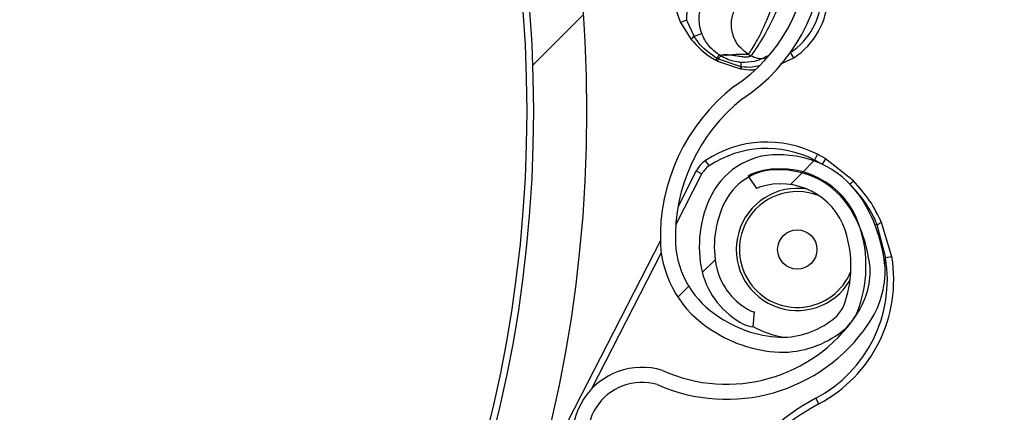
# Model space of a CAD drawing. Header units: inches. Extents: x 170 to 284, y 215 to 248.
# Tile 155 of 256: x 186.5348 to 186.6931, y 224.5971 to 224.6601. Entities that reach past the tile are written whole.
import ezdxf

# ---------------------------------------------------------------- set-up
doc = ezdxf.new("R2010")
doc.units = ezdxf.units.IN
doc.header["$LTSCALE"] = 0.25
doc.header["$MEASUREMENT"] = 0
doc.layers.add('ANNOTATIONS', color=1, linetype='Continuous')
doc.layers.add('RH BENCH MOUNT', color=7, linetype='Continuous')
doc.styles.add('ARIAL', font='arial.ttf', dxfattribs={"height": 0.09375})
doc.dimstyles.new('STANDARD$0', dxfattribs={"dimtxt": 0.09375, "dimasz": 0.09375, "dimexe": 0.03125, "dimexo": 0.046875, "dimgap": 0.09, "dimtad": 0, "dimtih": 1, "dimtoh": 1, "dimdec": 4, "dimzin": 0, "dimdsep": 46, "dimtxsty": 'ARIAL', "dimcen": 0.09, "dimadec": 0, "dimazin": 0, "dimtfac": 1, "dimtdec": 4, "dimtofl": 0, "dimtmove": 0, "dimatfit": 1, "dimfxl": 1, "dimtolj": 1, "dimtzin": 0, "dimarcsym": 0})
pattern_1 = [(45, (176.0482515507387, 218.320867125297), (-0.03026527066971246, 0.03026527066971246), [])]

# ---------------------------------------------------------------- blocks, each defined once
blk = doc.blocks.new('*D120')
at = {"layer": 'ANNOTATIONS', "color": 0, "lineweight": -2, "transparency": 16777216}
for p, q in [((185.9197219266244, 225.4792255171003), (185.9197219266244, 226.2131025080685)), ((187.1533699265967, 224.4696948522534), (187.1533699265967, 226.2131025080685)), ((186.0134719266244, 226.1818525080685), (186.226271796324, 226.1818525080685)), ((187.0596199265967, 226.1818525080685), (186.846820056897, 226.1818525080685))]:
    blk.add_line(p, q, dxfattribs=at)
at = {"layer": 'ANNOTATIONS', "color": 0, "transparency": 16777216}
for points in [[(186.0134719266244, 226.1974775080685), (186.0134719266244, 226.1662275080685), (185.9197219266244, 226.1818525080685)], [(187.0596199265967, 226.1974775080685), (187.0596199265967, 226.1662275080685), (187.1533699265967, 226.1818525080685)]]:
    blk.add_solid(points, dxfattribs=at)
at = {"layer": 'defpoints', "color": 0, "transparency": 16777216}
for p in [(187.1533699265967, 226.1818525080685), (185.9197219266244, 225.4323505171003), (187.1533699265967, 224.4228198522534)]:
    blk.add_point(p, dxfattribs=at)
at = {"layer": 'ANNOTATIONS', "color": 0, "transparency": 16777216, "insert": (186.5365459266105, 226.1818525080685), "char_height": 0.09375, "attachment_point": 5, "style": 'ARIAL'}
blk.add_mtext('\\A1;DIM "A"', dxfattribs=at)

msp = doc.modelspace()

# ---------------------------------------------------------------- hatches: boundary and pattern name
at = {"layer": 'RH BENCH MOUNT'}
h = msp.add_hatch(dxfattribs=at)
h.set_pattern_fill('ANSI31', color=256, scale=0.34241245, style=0)
h.set_pattern_definition(pattern_1)
edge = h.paths.add_edge_path(flags=0)
edge.add_line((186.4076545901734, 225.0520000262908), (186.0652421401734, 225.0520000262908))
edge.add_line((186.0652421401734, 225.0520000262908), (186.0652421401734, 225.0562801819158))
edge.add_line((186.0652421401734, 225.0562801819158), (186.4076545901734, 225.0562801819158))
edge.add_arc((186.4076545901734, 224.6453852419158), 0.4108949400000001, 269.9999999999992, 450, ccw=False)
edge.add_line((186.4076545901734, 224.2344903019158), (186.3348919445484, 224.2344903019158))
edge.add_line((186.3348919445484, 224.2344903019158), (186.3348919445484, 224.2387704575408))
edge.add_line((186.3348919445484, 224.2387704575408), (186.4076545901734, 224.2387704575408))
edge.add_arc((186.4076545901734, 224.6453852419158), 0.406614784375, 270, 450.0000000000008)
h = msp.add_hatch(dxfattribs=at)
h.set_pattern_fill('ANSI32', color=256, scale=0.34241245, angle=2.8e-322, style=0)
h.set_pattern_definition([(45, (176.0482515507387, 218.320867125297), (-0.09079581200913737, 0.09079581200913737), []), (45, (176.1087820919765, 218.320867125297), (-0.09079581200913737, 0.09079581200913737), [])])
edge = h.paths.add_edge_path(flags=0)
edge.add_arc((186.4076545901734, 224.6453852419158), 0.2182879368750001, 180, 540, ccw=False)
edge = h.paths.add_edge_path(flags=0)
edge.add_arc((186.4076545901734, 224.6453852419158), 0.2097276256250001, 180, 540, ccw=False)
h = msp.add_hatch(dxfattribs=at)
h.set_pattern_fill('ANSI31', color=256, scale=0.34241245, angle=2.8e-322, style=0)
h.set_pattern_definition(pattern_1)
edge = h.paths.add_edge_path(flags=0)
edge.add_arc((186.5959595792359, 224.8095885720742), 0.001712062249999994, 288.1322229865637, 310.3426432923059)
edge.add_line((186.5970678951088, 224.8082836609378), (186.5986306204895, 224.8064437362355))
edge.add_arc((186.5959595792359, 224.8095885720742), 0.004126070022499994, 288.1322229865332, 310.3426432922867, ccw=False)
edge.add_arc((186.5931889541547, 224.8180491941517), 0.01302879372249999, 239.6083903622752, 288.1322229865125, ccw=False)
edge.add_arc((186.5962436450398, 224.8223643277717), 0.01830194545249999, 198.1322229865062, 238.19359599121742, ccw=False)
edge.add_arc((186.5900283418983, 224.820328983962), 0.01176186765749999, 130.2730806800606, 198.1322229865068, ccw=False)
edge.add_arc((186.5932209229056, 224.8179515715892), 0.01566536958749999, 433.3892910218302, 493.5630227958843, ccw=False)
edge.add_arc((186.5907677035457, 224.8086089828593), 0.02532140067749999, 410.98647118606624, 434.1131563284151, ccw=False)
edge.add_arc((186.5965303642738, 224.8171977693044), 0.01504902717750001, 370.2879413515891, 407.4468726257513, ccw=False)
edge.add_arc((186.5843024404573, 224.8145986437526), 0.02754708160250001, 291.4407261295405, 371.0647967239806, ccw=False)
edge.add_arc((186.5986255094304, 224.7813129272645), 0.008748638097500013, 479.0908419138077, 626.0736552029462)
edge.add_arc((186.5991570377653, 224.7158754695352), 0.05672062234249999, 377.70285871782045, 451.14212272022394, ccw=False)
edge.add_arc((186.4490609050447, 224.6654619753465), 0.2150521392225, 361.5582505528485, 378.3382766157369, ccw=False)
edge.add_arc((186.635186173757, 224.6715385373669), 0.02884824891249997, 303.2910664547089, 359.5459797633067, ccw=False)
edge.add_arc((186.6686272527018, 224.6250930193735), 0.0284373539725, 488.2528168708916, 541.8512905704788)
edge.add_arc((186.6551243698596, 224.6250669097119), 0.01494630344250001, 183.423663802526, 238.6794151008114)
edge.add_arc((186.6578136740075, 224.6278572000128), 0.0187470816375, 236.0900975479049, 269.5718389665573)
edge.add_arc((186.6572010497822, 224.6225762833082), 0.0134739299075, 272.0097804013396, 310.4058687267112)
edge.add_arc((186.6618261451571, 224.6167046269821), 0.006011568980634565, 313.1147555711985, 333.8497966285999)
edge.add_arc((186.6502603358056, 224.6205556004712), 0.01816498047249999, 339.0314830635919, 378.1322229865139)
edge.add_arc((186.65712645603, 224.6228040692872), 0.01094007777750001, 378.1322229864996, 468.1322229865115)
edge.add_arc((186.6543025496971, 224.6314273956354), 0.001866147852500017, 468.1322229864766, 483.774469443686)
edge.add_line((186.6532651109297, 224.6329785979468), (186.6519231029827, 224.634985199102))
edge.add_arc((186.6543025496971, 224.6314273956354), 0.004280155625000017, 468.13222298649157, 483.7744694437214, ccw=False)
edge.add_arc((186.65712645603, 224.6228040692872), 0.01335408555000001, 378.1322229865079, 468.13222298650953, ccw=False)
edge.add_arc((186.6502603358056, 224.6205556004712), 0.020578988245, 338.7435812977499, 378.13222298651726, ccw=False)
edge.add_arc((186.6618261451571, 224.6167046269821), 0.008425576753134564, 312.7098901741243, 334.631933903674, ccw=False)
edge.add_arc((186.6572010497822, 224.6225762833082), 0.01588793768, 271.82252524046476, 310.60280367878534, ccw=False)
edge.add_arc((186.6578136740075, 224.6278572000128), 0.02116108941, 236.2367537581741, 269.7093947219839, ccw=False)
edge.add_arc((186.6551243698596, 224.6250669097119), 0.01736031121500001, 183.3124711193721, 238.498076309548, ccw=False)
edge.add_arc((186.6686272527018, 224.6250930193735), 0.030851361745, 128.0503802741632, 181.9117605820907, ccw=False)
edge.add_arc((186.635186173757, 224.6715385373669), 0.02643424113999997, 303.0739325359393, 359.4558360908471)
edge.add_arc((186.4490609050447, 224.6654619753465), 0.21263813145, 361.5698914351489, 378.3419125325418)
edge.add_arc((186.5991570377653, 224.7158754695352), 0.05430661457, 377.6888496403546, 451.2467578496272)
edge.add_arc((186.5986255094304, 224.7813129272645), 0.01116264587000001, 118.193261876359, 266.66131017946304, ccw=False)
edge.add_arc((186.5843024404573, 224.8145986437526), 0.02513307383, 291.1036231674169, 371.1028807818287)
edge.add_arc((186.5965303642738, 224.8171977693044), 0.01263501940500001, 370.2152702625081, 407.1149197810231)
edge.add_arc((186.5907677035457, 224.8086089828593), 0.022907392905, 411.1765293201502, 434.1519381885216)
edge.add_arc((186.5932209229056, 224.8179515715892), 0.01325136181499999, 433.3244634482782, 493.8674727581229)
edge.add_arc((186.5900283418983, 224.820328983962), 0.009347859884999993, 489.8547471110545, 558.132222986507)
edge.add_arc((186.5962436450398, 224.8223643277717), 0.01588793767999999, 198.1322229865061, 238.0844018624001)
edge.add_arc((186.5931889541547, 224.8180491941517), 0.01061478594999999, 239.7667243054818, 288.1322229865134)
h = msp.add_hatch(dxfattribs=at)
h.set_pattern_fill('ANSI31', color=256, scale=0.34241245, angle=2.8e-322, style=0)
h.set_pattern_definition(pattern_1)
edge = h.paths.add_edge_path(flags=0)
edge.add_line((186.6529094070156, 224.6131797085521), (186.6526997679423, 224.6107748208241))
edge.add_arc((186.6530580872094, 224.6148853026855), 0.004126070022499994, 242.80758111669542, 265.0180014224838, ccw=False)
edge.add_arc((186.6571264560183, 224.6228040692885), 0.01302879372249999, 194.2837484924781, 242.8075811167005, ccw=False)
edge.add_arc((186.6623426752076, 224.6236657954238), 0.01830194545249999, 152.8075811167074, 192.868954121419, ccw=False)
edge.add_arc((186.6565254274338, 224.6266544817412), 0.01176186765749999, 444.94843881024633, 512.8075811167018, ccw=False)
edge.add_arc((186.6570795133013, 224.6227126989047), 0.01566536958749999, 388.0646491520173, 448.23838092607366, ccw=False)
edge.add_arc((186.6487111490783, 224.6178885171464), 0.02532140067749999, 365.6618293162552, 388.7885144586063, ccw=False)
edge.add_arc((186.6588703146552, 224.6198293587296), 0.01504902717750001, 324.96329948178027, 362.12223075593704, ccw=False)
edge.add_arc((186.6484247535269, 224.6266972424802), 0.02754708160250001, 246.11608425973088, 325.7401548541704, ccw=False)
edge.add_arc((186.634825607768, 224.5931092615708), 0.008748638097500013, 433.7662000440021, 580.7490133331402)
edge.add_arc((186.5886666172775, 224.5467229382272), 0.05672062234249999, 332.3782168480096, 405.81748085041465, ccw=False)
edge.add_arc((186.4472865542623, 224.6180114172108), 0.2150521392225, 316.23360868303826, 333.0136347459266, ccw=False)
edge.add_arc((186.5824702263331, 224.4899297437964), 0.02884824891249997, 257.9664245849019, 314.2213378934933, ccw=False)
edge.add_arc((186.5729547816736, 224.4334943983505), 0.0284373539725, 442.9281750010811, 496.5266487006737)
edge.add_arc((186.5634424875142, 224.4430779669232), 0.01494630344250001, 498.0990219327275, 553.3547732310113)
edge.add_arc((186.567317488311, 224.4431274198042), 0.0187470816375, 190.765455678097, 224.2471970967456)
edge.add_arc((186.56313148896, 224.4398501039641), 0.0134739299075, 226.6851385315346, 265.0812268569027)
edge.add_arc((186.5622079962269, 224.4324328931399), 0.006011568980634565, 267.7901137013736, 288.5251547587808)
edge.add_arc((186.5568146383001, 224.4433649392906), 0.01816498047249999, 293.7068411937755, 332.8075811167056)
edge.add_arc((186.5632410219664, 224.4400633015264), 0.01094007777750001, 332.8075811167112, 422.8075811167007)
edge.add_arc((186.5673876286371, 224.4481343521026), 0.001866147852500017, 422.8075811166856, 438.449827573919)
edge.add_line((186.5677612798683, 224.4499627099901), (186.5682446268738, 224.452327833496))
edge.add_arc((186.5673876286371, 224.4481343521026), 0.004280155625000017, 422.80758111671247, 438.44982757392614, ccw=False)
edge.add_arc((186.5632410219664, 224.4400633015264), 0.01335408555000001, 332.80758111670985, 422.80758111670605, ccw=False)
edge.add_arc((186.5568146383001, 224.4433649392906), 0.020578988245, 293.418939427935, 332.8075811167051, ccw=False)
edge.add_arc((186.5622079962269, 224.4324328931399), 0.008425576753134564, 267.3852483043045, 289.30729203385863, ccw=False)
edge.add_arc((186.56313148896, 224.4398501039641), 0.01588793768, 226.4978833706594, 265.2781618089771, ccw=False)
edge.add_arc((186.567317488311, 224.4431274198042), 0.02116108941, 190.9121118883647, 224.3847528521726, ccw=False)
edge.add_arc((186.5634424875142, 224.4430779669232), 0.01736031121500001, 137.9878292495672, 193.1734344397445, ccw=False)
edge.add_arc((186.5729547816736, 224.4334943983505), 0.030851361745, 442.72573840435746, 496.58711871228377, ccw=False)
edge.add_arc((186.5824702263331, 224.4899297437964), 0.02643424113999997, 257.7492906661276, 314.1311942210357)
edge.add_arc((186.4472865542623, 224.6180114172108), 0.21263813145, 316.245249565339, 333.0172706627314)
edge.add_arc((186.5886666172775, 224.5467229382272), 0.05430661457, 332.3642077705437, 405.9221159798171)
edge.add_arc((186.634825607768, 224.5931092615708), 0.01116264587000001, 72.86862000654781, 221.3366683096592, ccw=False)
edge.add_arc((186.6484247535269, 224.6266972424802), 0.02513307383, 245.7789812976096, 325.7782389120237)
edge.add_arc((186.6588703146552, 224.6198293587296), 0.01263501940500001, 324.8906283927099, 361.7902779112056)
edge.add_arc((186.6487111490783, 224.6178885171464), 0.022907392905, 365.8518874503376, 388.8272963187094)
edge.add_arc((186.6570795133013, 224.6227126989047), 0.01325136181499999, 387.9998215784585, 448.5428308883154)
edge.add_arc((186.6565254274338, 224.6266544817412), 0.009347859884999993, 444.5301052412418, 512.8075811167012)
edge.add_arc((186.6623426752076, 224.6236657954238), 0.01588793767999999, 512.8075811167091, 552.7597599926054)
edge.add_arc((186.6571264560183, 224.6228040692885), 0.01061478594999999, 194.4420824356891, 242.8075811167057)
edge.add_arc((186.6530580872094, 224.6148853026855), 0.001712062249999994, 242.8075811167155, 265.0180014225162)

# ---------------------------------------------------------------- linework, layer by layer
for p, q in [((186.6410409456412, 224.6596653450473), (186.6419763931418, 224.660089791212)), ((186.6410409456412, 224.6596653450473), (186.6427336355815, 224.6569082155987)), ((186.6431982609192, 224.6574259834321), (186.6419763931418, 224.660089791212)), ((186.6431982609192, 224.6574259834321), (186.6444503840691, 224.6578877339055)), ((186.6472652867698, 224.6544353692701), (186.6482538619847, 224.6544091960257)), ((186.6518901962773, 224.6545653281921), (186.6523487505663, 224.6542826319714)), ((186.6592228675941, 224.6539594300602), (186.6586809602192, 224.6547988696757)), ((186.6471144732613, 224.6537515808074), (186.6468696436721, 224.6538877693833)), ((186.6469841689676, 224.6534474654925), (186.6506927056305, 224.6522168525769)), ((186.6507749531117, 224.6525465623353), (186.6471144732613, 224.6537515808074)), ((186.6507490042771, 224.6532293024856), (186.6507482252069, 224.653229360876)), ((186.650775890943, 224.6525464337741), (186.6507749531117, 224.6525465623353)), ((186.6508441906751, 224.6525374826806), (186.650775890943, 224.6525464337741)), ((186.6508452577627, 224.6525373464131), (186.6508441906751, 224.6525374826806)), ((186.6570202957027, 224.6529755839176), (186.6592228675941, 224.6539594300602)), ((186.6506927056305, 224.6522168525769), (186.6506936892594, 224.6522166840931)), ((186.6506936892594, 224.6522166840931), (186.6507622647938, 224.6522051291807)), ((186.6507622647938, 224.6522051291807), (186.6507632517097, 224.6522049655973)), ((186.6630249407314, 224.6384789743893), (186.6625555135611, 224.6375652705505)), ((186.6456336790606, 224.6366365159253), (186.6450670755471, 224.637493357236)), ((186.6643160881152, 224.6377613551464), (186.6637879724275, 224.6368802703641)), ((186.6688283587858, 224.6342053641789), (186.6643160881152, 224.6377613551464)), ((186.6402640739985, 224.6271456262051), (186.644476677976, 224.635345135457)), ((186.6435629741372, 224.6358145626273), (186.6406379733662, 224.6301212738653)), ((186.6435629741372, 224.6358145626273), (186.644476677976, 224.635345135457)), ((186.6519231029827, 224.634985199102), (186.6532651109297, 224.6329785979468)), ((186.6725991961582, 224.6271876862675), (186.6722997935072, 224.6270944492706)), ((186.6725991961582, 224.6271876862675), (186.6739840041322, 224.6218756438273)), ((186.6749976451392, 224.622042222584), (186.6733529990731, 224.6275468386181)), ((186.6377805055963, 224.6245594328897), (186.6173828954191, 224.5848570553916)), ((186.6267211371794, 224.6007853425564), (186.6379377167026, 224.622617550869)), ((186.67385535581, 224.620878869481), (186.6739840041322, 224.6218756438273)), ((186.6749976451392, 224.622042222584), (186.6739840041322, 224.6218756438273)), ((186.6526997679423, 224.6107748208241), (186.6529094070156, 224.6131797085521)), ((186.6632593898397, 224.5983981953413), (186.6627793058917, 224.5993063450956))]:
    msp.add_line(p, q, dxfattribs=at)
for centre, radius in [((186.4076545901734, 224.6453852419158), 0.218287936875), ((186.4076545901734, 224.6453852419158), 0.2097276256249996), ((186.4076545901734, 224.6453852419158), 0.20865758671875), ((186.6597948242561, 224.6232002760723), 0.003155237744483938)]:
    msp.add_circle(centre, radius, dxfattribs=at)
for centre, radius, start, end in [((186.4076545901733, 224.6453852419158), 0.4141273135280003, 352.8366800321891, 90), ((186.635186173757, 224.6715385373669), 0.02643424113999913, 303.0739325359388, 359.4558360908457), ((186.635186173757, 224.6715385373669), 0.02884824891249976, 303.2910664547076, 359.5459797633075), ((186.6528899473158, 224.6650416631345), 0.01301167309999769, 179.6347811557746, 204.4055040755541), ((186.6527229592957, 224.6640280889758), 0.01095719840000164, 302.8446083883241, 359.2252016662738), ((186.6527229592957, 224.6640280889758), 0.01198443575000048, 302.8446083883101, 359.2252016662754), ((186.6439397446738, 224.6562932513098), 0.001353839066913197, 123.2086627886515, 152.9841243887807), ((186.6491785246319, 224.6527696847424), 0.001611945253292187, 339.9427056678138, 352.0436808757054), ((186.6491776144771, 224.6527697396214), 0.001613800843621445, 339.9583157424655, 352.0463124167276), ((186.6485356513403, 224.6528008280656), 0.002253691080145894, 353.5219880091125, 10.96136857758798), ((186.6485385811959, 224.6528003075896), 0.002251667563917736, 353.526178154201, 10.98331876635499), ((186.6492897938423, 224.6527443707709), 0.001568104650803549, 339.8864896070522, 352.4185696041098), ((186.6492947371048, 224.6527435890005), 0.001564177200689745, 339.8579172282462, 352.423274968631), ((186.6686272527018, 224.6250930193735), 0.03085136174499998, 128.050380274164, 181.9117605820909), ((186.6686272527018, 224.6250930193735), 0.02843735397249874, 128.2528168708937, 181.8512905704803), ((186.6548882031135, 224.6226414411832), 0.01780544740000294, 62.80758111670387, 123.4754709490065), ((186.6548882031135, 224.6226414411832), 0.01677821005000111, 62.80758111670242, 123.4754709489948), ((186.6565254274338, 224.6266544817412), 0.01176186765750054, 84.9484388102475, 152.8075811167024), ((186.6570795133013, 224.6227126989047), 0.01566536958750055, 28.0646491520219, 88.23838092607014), ((186.6526975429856, 224.6183774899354), 0.02259922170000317, 59.06184014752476, 62.80758111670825), ((186.6475223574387, 224.6337803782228), 0.004451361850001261, 123.4754709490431, 152.8075811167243), ((186.6475223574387, 224.6337803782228), 0.003424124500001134, 123.4754709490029, 152.8075811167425), ((186.6526975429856, 224.6183774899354), 0.02157198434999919, 59.06184014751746, 62.80758111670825), ((186.6565254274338, 224.6266544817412), 0.009347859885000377, 84.5301052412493, 152.8075811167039), ((186.6543025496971, 224.6314273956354), 0.004280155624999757, 108.1322229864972, 123.7744694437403), ((186.65712645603, 224.6228040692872), 0.01335408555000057, 18.13222298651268, 108.1322229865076), ((186.6570795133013, 224.6227126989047), 0.01325136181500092, 27.99982157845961, 88.54283088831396), ((186.65712645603, 224.6228040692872), 0.0109400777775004, 18.13222298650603, 108.132222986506), ((186.6741341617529, 224.6279116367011), 0.008231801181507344, 130.1319035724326, 135.4943768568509), ((186.6623426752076, 224.6236657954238), 0.0183019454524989, 152.8075811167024, 192.8689541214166), ((186.6597948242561, 224.6232002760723), 0.009810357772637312, 80.66297785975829, 329.89972053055), ((186.6597948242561, 224.6232002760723), 0.009303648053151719, 67.44866381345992, 152.8075811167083), ((186.6543025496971, 224.6314273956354), 0.001866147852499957, 108.1322229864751, 123.7744694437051), ((186.6623426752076, 224.6236657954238), 0.0158879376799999, 152.8075811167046, 192.759759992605), ((186.6487111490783, 224.6178885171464), 0.02290739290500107, 5.851887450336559, 28.82729631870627), ((186.6487111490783, 224.6178885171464), 0.0253214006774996, 5.661829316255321, 28.78851445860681), ((186.6597948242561, 224.6232002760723), 0.009303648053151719, 152.8075811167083, 337.7195927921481), ((186.6692288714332, 224.6352320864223), 0.008721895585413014, 292.7319939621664, 298.2193015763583), ((186.6502603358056, 224.6205556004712), 0.01816498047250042, 339.031483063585, 18.13222298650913), ((186.6502603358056, 224.6205556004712), 0.02057898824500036, 338.7435812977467, 18.13222298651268), ((186.6551243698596, 224.6250669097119), 0.01736031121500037, 183.3124711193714, 238.4980763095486), ((186.6551243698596, 224.6250669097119), 0.01494630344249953, 183.4236638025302, 238.6794151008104), ((186.6526975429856, 224.6183774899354), 0.02157198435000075, 297.8627048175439, 9.33240275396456), ((186.6526975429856, 224.6183774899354), 0.02259922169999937, 297.8627048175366, 9.332402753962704), ((186.6571264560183, 224.6228040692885), 0.01302879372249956, 194.283748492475, 242.8075811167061), ((186.6571264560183, 224.6228040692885), 0.01061478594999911, 194.4420824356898, 242.8075811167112), ((186.6588703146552, 224.6198293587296), 0.01263501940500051, 324.8906283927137, 1.79027791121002), ((186.6588703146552, 224.6198293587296), 0.01504902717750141, 324.96329948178, 2.122230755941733), ((186.6530580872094, 224.6148853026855), 0.001712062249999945, 242.8075811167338, 265.0180014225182), ((186.6618261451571, 224.6167046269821), 0.006011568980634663, 313.1147555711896, 333.849796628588), ((186.6618261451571, 224.6167046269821), 0.008425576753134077, 312.7098901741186, 334.6319339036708), ((186.6484247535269, 224.6266972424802), 0.02513307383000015, 245.7789812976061, 325.7782389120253), ((186.6578136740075, 224.6278572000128), 0.0187470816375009, 236.0900975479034, 269.5718389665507), ((186.6572010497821, 224.6225762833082), 0.01347392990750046, 272.009780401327, 310.4058687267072), ((186.6484247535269, 224.6266972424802), 0.02754708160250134, 246.1160842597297, 325.7401548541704), ((186.6578136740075, 224.6278572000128), 0.02116108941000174, 236.2367537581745, 269.7093947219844), ((186.6530580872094, 224.6148853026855), 0.004126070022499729, 242.8075811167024, 265.018001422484), ((186.6597948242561, 224.6232002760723), 0.01425087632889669, 240.1664776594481, 261.3691800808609), ((186.6572010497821, 224.6225762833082), 0.01588793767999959, 271.8225252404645, 310.6028036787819), ((186.634825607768, 224.5931092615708), 0.01116264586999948, 72.86862000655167, 221.3366683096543), ((186.634825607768, 224.5931092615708), 0.008748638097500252, 73.76620004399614, 220.7490133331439), ((186.6792621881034, 224.5681265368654), 0.03526848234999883, 117.8627048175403, 148.5788848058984), ((186.6792621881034, 224.5681265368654), 0.03424124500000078, 117.8627048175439, 148.578884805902)]:
    msp.add_arc(centre, radius, start, end, dxfattribs=at)
for points, knots in [([(186.6518901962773, 224.6545653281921), (186.6519557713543, 224.6546201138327), (186.6520890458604, 224.6547314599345), (186.6526458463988, 224.6555648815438), (186.6533606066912, 224.6567914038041), (186.6541522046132, 224.6583276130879), (186.6550089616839, 224.6602349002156), (186.655839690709, 224.6624380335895), (186.6565912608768, 224.6649308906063), (186.6572487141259, 224.6678342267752), (186.6576561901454, 224.6712047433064), (186.6579145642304, 224.6736593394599), (186.6580454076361, 224.6749023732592)], [0, 0, 0, 0, 0.1094013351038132, 0.2223468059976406, 0.3151791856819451, 0.4102231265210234, 0.5012749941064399, 0.5946006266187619, 0.683448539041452, 0.7745330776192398, 0.8858211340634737, 1, 1, 1, 1]), ([(186.6585897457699, 224.6745667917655), (186.6585596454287, 224.6731295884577), (186.6585028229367, 224.6704164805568), (186.6580540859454, 224.6665961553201), (186.6572818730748, 224.6638053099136), (186.6565459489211, 224.6617726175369), (186.6560012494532, 224.6604963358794), (186.6555067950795, 224.6594626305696), (186.6550765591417, 224.6586273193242), (186.6545850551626, 224.6577349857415), (186.6540184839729, 224.6567858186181), (186.6532278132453, 224.655571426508), (186.65252341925, 224.6545411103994), (186.6524034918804, 224.6543636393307), (186.6523487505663, 224.6542826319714)], [0, 0, 0, 0, 0.1307156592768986, 0.2467609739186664, 0.3577928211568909, 0.4170971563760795, 0.4791482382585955, 0.5177152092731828, 0.5590896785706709, 0.6032945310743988, 0.6633484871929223, 0.7353692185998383, 0.879208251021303, 1, 1, 1, 1]), ([(186.6432955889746, 224.6649138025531), (186.642852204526, 224.6640127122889), (186.6421179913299, 224.6625205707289), (186.6419662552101, 224.6608151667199), (186.6419758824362, 224.6601263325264), (186.6419763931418, 224.660089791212)], [0, 0, 0, 0, 0.5907811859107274, 0.9782917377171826, 1, 1, 1, 1]), ([(186.6444503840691, 224.6578877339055), (186.6444427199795, 224.6579087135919), (186.6441724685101, 224.65864850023), (186.6438968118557, 224.6602118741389), (186.6442333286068, 224.6622546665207), (186.6447803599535, 224.6634093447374), (186.6450434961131, 224.6638363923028), (186.6450435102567, 224.6638364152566)], [0, 0, 0, 0, 0.01087401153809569, 0.3834398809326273, 0.7558119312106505, 0.9999868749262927, 1, 1, 1, 1]), ([(186.6518901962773, 224.6545653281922), (186.6513411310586, 224.6549914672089), (186.6502005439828, 224.6558766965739), (186.6492620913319, 224.6579107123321), (186.6490859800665, 224.660144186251), (186.6496478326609, 224.6614748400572), (186.6499183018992, 224.6621154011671)], [0, 0, 0, 0, 0.2406941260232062, 0.4999999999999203, 0.7593058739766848, 1, 1, 1, 1]), ([(186.6468693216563, 224.6538879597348), (186.6459073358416, 224.6545496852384), (186.6444765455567, 224.6555338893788), (186.6435137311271, 224.6569590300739), (186.6431982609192, 224.6574259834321)], [0, 0, 0, 0, 0.6723457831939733, 1, 1, 1, 1]), ([(186.6472694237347, 224.6544328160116), (186.647269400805, 224.6544328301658), (186.6468275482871, 224.6547055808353), (186.6458557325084, 224.6554751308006), (186.6449352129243, 224.6567096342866), (186.6445570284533, 224.6576285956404), (186.6444503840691, 224.6578877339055)], [0, 0, 0, 0, 1.782673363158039e-05, 0.343520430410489, 0.8148790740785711, 0.9999999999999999, 0.9999999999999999, 0.9999999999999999, 0.9999999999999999]), ([(186.6427336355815, 224.6569082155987), (186.6437197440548, 224.6558677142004), (186.6449265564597, 224.6545943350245), (186.6464459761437, 224.6537400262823), (186.6467238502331, 224.6535837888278)], [0, 0, 0, 0, 0.817118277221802, 1, 1, 1, 1]), ([(186.6468696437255, 224.6538877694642), (186.6468836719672, 224.6539089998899), (186.6469679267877, 224.6540365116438), (186.6470994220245, 224.6542301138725), (186.6472255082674, 224.6544038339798), (186.6472520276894, 224.6544248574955), (186.6472652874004, 224.6544353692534)], [0, 0, 0, 0, 0.06242876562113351, 0.3749525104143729, 0.6874762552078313, 1, 1, 1, 1]), ([(186.6471144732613, 224.6537515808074), (186.6471285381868, 224.6537722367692), (186.6472130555, 224.6538963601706), (186.6473458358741, 224.654083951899), (186.6474753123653, 224.6542506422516), (186.6475054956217, 224.6542687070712), (186.6475205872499, 224.654277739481)], [0, 0, 0, 0, 0.06239373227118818, 0.3749291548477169, 0.6874645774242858, 1, 1, 1, 1]), ([(186.6475209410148, 224.6542775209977), (186.6474573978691, 224.6543167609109), (186.647372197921, 224.6543693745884), (186.6472869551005, 224.6544219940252), (186.6472652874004, 224.6544353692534)], [0, 0, 0, 0, 0.7458120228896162, 1, 1, 1, 1]), ([(186.6507482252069, 224.653229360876), (186.6504426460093, 224.653264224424), (186.649313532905, 224.6533930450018), (186.6482255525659, 224.6538421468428), (186.6475206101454, 224.6542777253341), (186.6475205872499, 224.6542777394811)], [0, 0, 0, 0, 0.2706300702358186, 0.9999763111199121, 1, 1, 1, 1]), ([(186.6481603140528, 224.6544669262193), (186.6480634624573, 224.6544621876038), (186.6478687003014, 224.6544526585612), (186.6476486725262, 224.6543937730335), (186.6475634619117, 224.6543162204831), (186.6475209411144, 224.6542775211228)], [0, 0, 0, 0, 0.3313600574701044, 0.6663431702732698, 0.9999999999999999, 0.9999999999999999, 0.9999999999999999, 0.9999999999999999]), ([(186.6523487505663, 224.6542826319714), (186.6522595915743, 224.6542116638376), (186.6520724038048, 224.6540626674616), (186.6514401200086, 224.6540597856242), (186.6506146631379, 224.654155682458), (186.6497261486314, 224.654300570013), (186.6488416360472, 224.654439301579), (186.6483895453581, 224.654457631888), (186.6481603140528, 224.6544669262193)], [0, 0, 0, 0, 0.1574760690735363, 0.330618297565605, 0.4911886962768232, 0.6742546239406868, 0.834831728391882, 1, 1, 1, 1]), ([(186.6482538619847, 224.6544091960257), (186.6484722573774, 224.654419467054), (186.6490745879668, 224.6544477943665), (186.6501550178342, 224.6545810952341), (186.6512322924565, 224.6545713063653), (186.6518901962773, 224.6545653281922)], [0, 0, 0, 0, 0.1812946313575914, 0.5000073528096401, 1, 1, 1, 1]), ([(186.6550921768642, 224.6542968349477), (186.6543785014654, 224.6539331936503), (186.6530099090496, 224.6532358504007), (186.6514807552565, 224.6532314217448), (186.6507490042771, 224.6532293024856)], [0, 0, 0, 0, 0.5214667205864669, 0.9999999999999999, 0.9999999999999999, 0.9999999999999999, 0.9999999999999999]), ([(186.6546186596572, 224.6538996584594), (186.6544291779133, 224.653867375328), (186.6540350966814, 224.6538002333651), (186.653240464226, 224.6538586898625), (186.6527000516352, 224.6541156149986), (186.6523487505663, 224.6542826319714)], [0, 0, 0, 0, 0.244759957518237, 0.5090480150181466, 1, 1, 1, 1]), ([(186.6467238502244, 224.6535837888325), (186.646723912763, 224.6535837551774), (186.6468101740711, 224.653537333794), (186.6468972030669, 224.6534923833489), (186.6469841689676, 224.6534474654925)], [0, 0, 0, 0, 0.0007249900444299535, 1, 1, 1, 1]), ([(186.6536504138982, 224.6526974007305), (186.6532919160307, 224.6526025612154), (186.6523733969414, 224.6523595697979), (186.6514240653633, 224.6524700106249), (186.6508452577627, 224.6525373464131)], [0, 0, 0, 0, 0.3902998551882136, 1, 1, 1, 1]), ([(186.6507632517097, 224.6522049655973), (186.6513485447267, 224.6521039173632), (186.6521190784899, 224.6519708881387), (186.6528833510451, 224.6520867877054), (186.6530670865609, 224.6521146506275)], [0, 0, 0, 0, 0.7595942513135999, 0.9999999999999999, 0.9999999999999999, 0.9999999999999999, 0.9999999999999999]), ([(186.6682168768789, 224.6336367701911), (186.6689478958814, 224.6328526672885), (186.6704311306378, 224.6312617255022), (186.6717953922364, 224.6290043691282), (186.6724200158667, 224.6275926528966), (186.6725991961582, 224.6271876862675)], [0, 0, 0, 0, 0.4093476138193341, 0.8305647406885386, 1, 1, 1, 1]), ([(186.6733529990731, 224.6275468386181), (186.6727591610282, 224.6287386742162), (186.6715517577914, 224.6311619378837), (186.6697459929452, 224.6331798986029), (186.6688283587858, 224.6342053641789)], [0, 0, 0, 0, 0.4918307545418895, 1, 1, 1, 1])]:
    msp.add_open_spline(points, degree=3, knots=knots, dxfattribs=at)
for points in [[(186.6467239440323, 224.6535837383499), (186.6467246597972, 224.6535882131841), (186.6467260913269, 224.6535971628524), (186.6467551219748, 224.6536601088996), (186.6468013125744, 224.6537542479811), (186.6468468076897, 224.6538432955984), (186.6468695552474, 224.653887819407)], [(186.6469841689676, 224.6534474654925), (186.646984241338, 224.6534521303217), (186.6469843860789, 224.6534614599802), (186.647009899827, 224.6535245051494), (186.6470516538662, 224.6536184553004), (186.6470935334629, 224.6537072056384), (186.6471144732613, 224.6537515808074)]]:
    msp.add_open_spline(points, degree=3, dxfattribs=at)

# ---------------------------------------------------------------- dimensions: what is measured, and where the dimension line sits
at = {"layer": 'ANNOTATIONS'}
dim = msp.add_linear_dim(base=(187.1533699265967, 226.1818525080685), p1=(185.9197219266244, 225.4323505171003), p2=(187.1533699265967, 224.4228198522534), text='DIM "A"', dimstyle='STANDARD$0', dxfattribs=at)
dim.commit()
dim.dimension.update_dxf_attribs({"geometry": '*D120', "text_midpoint": (186.5365459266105, 226.1818525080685)})

doc.saveas('drawing.dxf')
